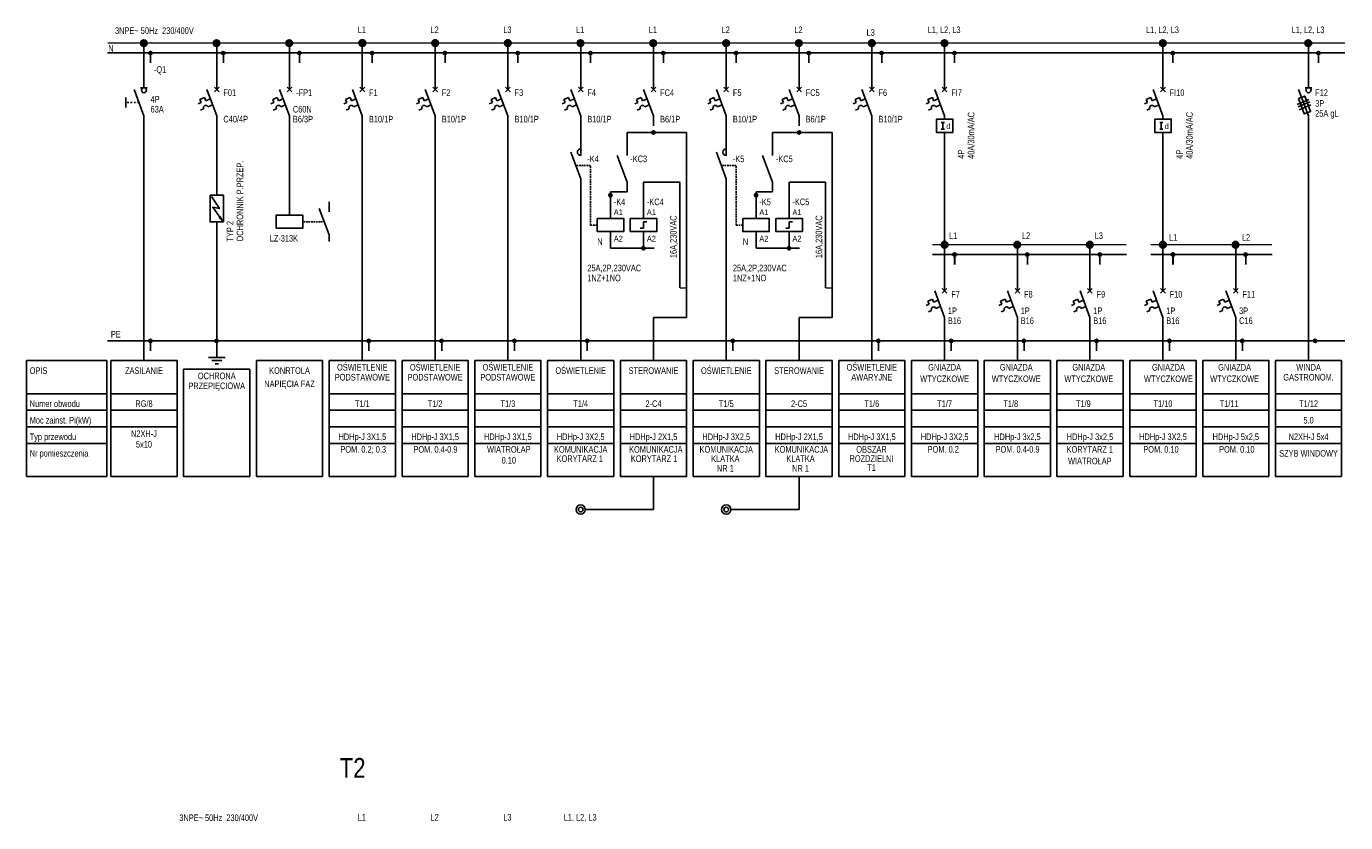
# Model space of a CAD drawing. Header units: millimetres. Extents: x 2260 to 32334, y -33324 to 11762.
# Tile 24 of 79: x 2339 to 6326, y -16578 to -14171. Entities that reach past the tile are written whole.
import ezdxf
from ezdxf.enums import TextEntityAlignment as Align

# ---------------------------------------------------------------- set-up
doc = ezdxf.new("R2010")
doc.units = ezdxf.units.MM
doc.linetypes.add('DASHDOT', pattern=[1, 0.5, -0.25, 0, -0.25])
doc.linetypes.add('DASHED', pattern=[0.75, 0.5, -0.25])
for name, color, linetype in [('BUSBAR', 10, 'Continuous'), ('CABLE', 35, 'Continuous'), ('HTEXT', 35, 'Continuous'), ('SWITCH', 30, 'Continuous'), ('TEXT', 7, 'Continuous'), ('TEXT_01', 20, 'Continuous'), ('WIRE_CTRL', 10, 'DASHDOT')]:
    doc.layers.add(name, color=color, linetype=linetype)
doc.styles.get("Standard").update_dxf_attribs({"font": 'arial.ttf'})

# ---------------------------------------------------------------- blocks, each defined once
blk = doc.blocks.new('EL041')
for points in [[(0, -5), (0, 0)], [(-2.5, -5), (2.5, -5)], [(-1.5, -6), (1.5, -6)], [(-0.5, -7), (0.5, -7)]]:
    blk.add_lwpolyline(points)
blk = doc.blocks.new('EL047')
at = {"const_width": 1}
blk.add_lwpolyline([(-0.5, 0, 1), (0.5, 0, 1)], format="xyb", close=True, dxfattribs=at)
blk.add_circle((0, 0), 1)
blk = doc.blocks.new('EL081')
for points in [[(-5, 2.5), (5, 2.5), (5, -2.5), (-5, -2.5)], [(3.48, 0.86), (3.12, 1.34), (4.5, 2)]]:
    blk.add_lwpolyline(points, close=True)
blk.add_lwpolyline([(-4.5, -2), (0, 1), (-0.5, -1.5), (4.5, 2)])
blk.add_solid([(3.12, 1.34), (3.48, 0.86), (4.5, 2)])
blk = doc.blocks.new('E_007')
blk.add_line((-4, -1.5), (-4, 1.5))
at = {"layer": 'WIRE_CTRL'}
blk.add_line((0, 0), (-4, 0), dxfattribs=at)
blk = doc.blocks.new('E_004')
for p, q in [((0, -3), (0, 0)), ((0, -11), (-3, -3)), ((-0.71, -2.29), (0.71, -3.71)), ((-0.71, -3.71), (0.71, -2.29)), ((-5.62, -7.41), (-4.7, -7.01)), ((-5.09, -6.09), (-3.71, -5.5)), ((-4.7, -7.01), (-5.09, -6.09)), ((-3.71, -5.5), (-3.32, -6.42)), ((-3.32, -6.42), (-1.94, -5.83)), ((-1.24, -7.71), (-2.61, -8.3)), ((-4.91, -9.28), (-3.99, -8.89)), ((0, -11), (0, -14))]:
    blk.add_line(p, q)
blk.add_arc((-3.3, -8.59), 0.75, 23.1986, 203.1986)
at = {"layer": 'HTEXT', "width": 0.8}
blk.add_attdef('TAG', (2, -5), '', height=2, dxfattribs=at)
at = {"layer": 'TEXT', "width": 0.8}
for tag, p, height in [('TERMINAL1', (1.25, -2), 1.75), ('TYPE1', (2, -8), 2), ('TYPE2', (2, -11), 2), ('TERMINAL2', (1.25, -14), 1.75)]:
    blk.add_attdef(tag, p, '', height=height, dxfattribs=at)
blk = doc.blocks.new('dls')
blk.add_lwpolyline([(8, 4), (0, 4), (0, 0), (8, 0)], close=True)
at = {"layer": 'TEXT'}
blk.add_attdef('VOLTAGE', (9, 1), '', height=2, dxfattribs=at)
blk = doc.blocks.new('STYK')
for p, q in [((0, 9), (0, 12)), ((0, 2), (-3, 10)), ((0, 2), (0, 0))]:
    blk.add_line(p, q)
at = {"layer": 'HTEXT', "width": 0.8}
blk.add_attdef('TAG', text='', height=2, dxfattribs=at).set_placement((-1.5, 2), align=Align.RIGHT)
at = {"layer": 'TEXT', "width": 0.8}
for tag, p, height in [('TERMINAL1', (1, 10), 1.75), ('TYPE1', (2, 6), 2), ('TYPE2', (2, 3), 2), ('TERMINAL2', (1, 0), 1.75)]:
    blk.add_attdef(tag, p, '', height=height, dxfattribs=at)
blk = doc.blocks.new('E_081')
for p, q in [((0, -3), (0, 0)), ((0, -11), (-3, -3)), ((-0.71, -2.29), (0.71, -3.71)), ((-0.71, -3.71), (0.71, -2.29)), ((-5.62, -7.41), (-4.7, -7.01)), ((-5.09, -6.09), (-3.71, -5.5)), ((-4.7, -7.01), (-5.09, -6.09)), ((-3.71, -5.5), (-3.32, -6.42)), ((-3.32, -6.42), (-1.94, -5.83)), ((-1.24, -7.71), (-2.61, -8.3)), ((-4.91, -9.28), (-3.99, -8.89)), ((0, -11), (0, -12)), ((0, -16), (0, -19))]:
    blk.add_line(p, q)
blk.add_lwpolyline([(-2.5, -12), (2.5, -12), (2.5, -16), (-2.5, -16)], close=True)
blk.add_arc((-3.3, -8.59), 0.75, 23.1986, 203.1986)
at = {"layer": 'TEXT'}
for p, q in [((-1, -13), (0, -13)), ((0, -15), (-1, -15)), ((-0.5, -13), (-0.5, -15))]:
    blk.add_line(p, q, dxfattribs=at)
at = {"layer": 'HTEXT', "width": 0.8}
blk.add_attdef('TAG', (2, -5), '', height=2, dxfattribs=at)
at = {"layer": 'TEXT', "width": 0.8}
blk.add_text('d', height=1.75, dxfattribs=at).set_placement((0.5, -15))
for tag, p, height in [('TERMINAL1', (1.25, -2), 1.75), ('TYPE1', (2, -8), 2), ('TYPE2', (2, -11), 2), ('TERMINAL2', (1.25, -19), 1.75)]:
    blk.add_attdef(tag, p, '', height=height, dxfattribs=at)
blk = doc.blocks.new('E_003')
for p, q in [((0, -3), (0, 0)), ((0, -10), (-3, -2)), ((0, -10), (0, -12))]:
    blk.add_line(p, q)
blk.add_arc((0, -2), 1, 90, 270)
at = {"layer": 'HTEXT', "width": 0.8}
blk.add_attdef('TAG', text='', height=2, dxfattribs=at).set_placement((-1.5, -10), align=Align.RIGHT)
at = {"layer": 'TEXT', "width": 0.8}
for tag, p, height in [('TERMINAL1', (1, -2), 1.75), ('TYPE1', (2, -6), 2), ('TYPE2', (2, -9), 2), ('TERMINAL2', (1, -12), 1.75)]:
    blk.add_attdef(tag, p, '', height=height, dxfattribs=at)
blk = doc.blocks.new('E_001')
for p, q in [((0, -3), (0, 0)), ((0, -11), (-3, -3)), ((0, -11), (0, -14))]:
    blk.add_line(p, q)
at = {"layer": 'HTEXT', "width": 0.8}
blk.add_attdef('TAG', (2, -5.5), '', height=2, dxfattribs=at)
at = {"layer": 'TEXT', "width": 0.8}
for tag, p, height in [('TERMINAL1', (1, -2.5), 1.75), ('TYPE1', (2, -8.5), 2), ('TYPE2', (2, -11.5), 2), ('TERMINAL2', (1, -14), 1.75)]:
    blk.add_attdef(tag, p, '', height=height, dxfattribs=at)
blk = doc.blocks.new('E_034')
for p, q in [((0, 0), (0, -3)), ((0, -7), (0, -10))]:
    blk.add_line(p, q)
blk.add_lwpolyline([(-4, -3), (4, -3), (4, -7), (-4, -7)], close=True)
at = {"layer": 'HTEXT', "width": 0.8}
blk.add_attdef('TAG', (5, -1), '', height=2, dxfattribs=at)
at = {"layer": 'TEXT', "width": 0.8}
for tag, p, height in [('TERMINAL1', (1, -2), 1.75), ('TYPE1', (5, -4), 2), ('TYPE2', (5, -7), 2), ('TERMINAL2', (1, -10), 1.75)]:
    blk.add_attdef(tag, p, '', height=height, dxfattribs=at)
blk = doc.blocks.new('E_060')
for radius in [2, 1]:
    blk.add_circle((0, 0), radius)
at = {"layer": 'TEXT', "width": 0.8}
blk.add_attdef('SWITCH', (3, 0), '', height=2, dxfattribs=at)
blk.add_attdef('CIRCUIT_NO.', text='', height=2, dxfattribs=at).set_placement((3, -2), align=Align.MIDDLE_LEFT)
blk = doc.blocks.new('E_025')
for p, q in [((0, -2.5), (0, 0)), ((0, -11), (-3, -3)), ((-1, -2.5), (1, -2.5)), ((0, -11), (0, -14))]:
    blk.add_line(p, q)
blk.add_lwpolyline([(-3.04, -5.73), (-1.17, -5.03), (0.59, -9.71), (-1.29, -10.41)], close=True)
blk.add_circle((0, -3.25), 0.75)
at = {"layer": 'HTEXT', "width": 0.8}
blk.add_attdef('TAG', (2, -5.25), '', height=2, dxfattribs=at)
at = {"layer": 'TEXT', "width": 0.8}
for tag, p, height in [('TERMINAL1', (1, -2), 1.75), ('TYPE1', (2, -8.25), 2), ('TYPE2', (2, -11.25), 2), ('TERMINAL2', (1, -14), 1.75)]:
    blk.add_attdef(tag, p, '', height=height, dxfattribs=at)
blk = doc.blocks.new('E_005')
for p, q in [((-1, -3.5), (1, -3.5)), ((0, -3.5), (0, -1)), ((0, -12), (-3, -4)), ((0, -12), (0, -15))]:
    blk.add_line(p, q)
blk.add_circle((0, -4.25), 0.75)
at = {"layer": 'HTEXT', "width": 0.8}
blk.add_attdef('TAG', (2, -6.25), '', height=2, dxfattribs=at)
at = {"layer": 'TEXT', "width": 0.8}
for tag, p, height in [('TERMINAL1', (1, -3), 1.75), ('TYPE1', (2, -9.25), 2), ('TYPE2', (2, -12.25), 2), ('TERMINAL2', (1, -15), 1.75)]:
    blk.add_attdef(tag, p, '', height=height, dxfattribs=at)

msp = doc.modelspace()

# ---------------------------------------------------------------- linework, layer by layer
at = {"layer": 'BUSBAR', "const_width": 4}
for points in [[(2583.896, -14221.461), (2803.896, -14221.461)], [(2803.896, -14221.461), (3023.896, -14221.461)], [(3023.896, -14221.461), (3243.896, -14221.461)], [(3243.896, -14221.461), (3463.896, -14221.461)], [(3463.896, -14221.461), (3683.896, -14221.461)], [(3683.896, -14221.461), (3903.896, -14221.461)], [(3903.896, -14221.461), (4123.896, -14221.461)], [(4123.896, -14221.461), (4343.896, -14221.461)], [(4343.896, -14221.461), (4563.896, -14221.461)], [(4563.896, -14221.461), (4783.896, -14221.461)], [(4783.896, -14221.461), (5003.896, -14221.461)], [(5003.896, -14221.461), (5223.896, -14221.461)], [(5223.896, -14221.461), (5443.896, -14221.461)], [(5443.896, -14221.461), (5663.896, -14221.461)], [(5663.896, -14221.461), (5883.896, -14221.461)], [(5883.896, -14221.461), (6103.896, -14221.461)], [(6103.896, -14221.461), (6323.896, -14221.461)], [(5077.142, -14830.727), (5224.613, -14830.727)], [(5223.896, -14830.727), (5443.896, -14830.727)], [(5443.179, -14830.727), (5663.179, -14830.727)], [(5737.142, -14830.727), (5884.613, -14830.727)], [(5883.896, -14830.727), (6103.896, -14830.727)], [(4313.896, -14961.461), (4333.896, -14961.461)], [(4753.896, -14961.461), (4773.896, -14961.461)]]:
    msp.add_lwpolyline(points, dxfattribs=at)
at = {"layer": 'CABLE'}
for p, q in [((2693.896, -14331.461), (2693.896, -14221.461)), ((2913.896, -14221.461), (2913.896, -14331.461)), ((3133.896, -14331.461), (3133.896, -14221.461)), ((3353.911, -14331.461), (3353.911, -14221.461)), ((3573.911, -14331.461), (3573.911, -14221.461)), ((3793.911, -14331.461), (3793.911, -14221.461)), ((4013.896, -14331.461), (4013.896, -14221.461)), ((4233.896, -14331.461), (4233.896, -14221.461)), ((4453.896, -14331.461), (4453.896, -14221.461)), ((4673.896, -14331.461), (4673.896, -14221.461)), ((4893.911, -14331.461), (4893.911, -14221.461)), ((5113.896, -14331.461), (5113.896, -14221.461)), ((5773.896, -14331.461), (5773.896, -14221.461)), ((6213.896, -14331.461), (6213.896, -14221.461)), ((2583.896, -14251.461), (2803.896, -14251.461)), ((2713.896, -14251.461), (2713.896, -14281.461)), ((2803.896, -14251.461), (3023.896, -14251.461)), ((2933.896, -14251.461), (2933.896, -14281.461)), ((3023.896, -14251.461), (3243.896, -14251.461)), ((3163.896, -14251.461), (3163.896, -14281.461)), ((3243.896, -14251.461), (3285.115, -14251.461)), ((3243.896, -14251.461), (3463.896, -14251.461)), ((3383.904, -14251.461), (3383.904, -14281.461)), ((3463.896, -14251.461), (3683.896, -14251.461)), ((3603.904, -14251.461), (3603.904, -14281.461)), ((3683.896, -14251.461), (3725.115, -14251.461)), ((3683.896, -14251.461), (3903.896, -14251.461)), ((3823.903, -14251.461), (3823.903, -14281.461)), ((3903.896, -14251.461), (4123.896, -14251.461)), ((4043.896, -14251.461), (4043.896, -14281.461)), ((4123.896, -14251.461), (4343.896, -14251.461)), ((4263.896, -14251.461), (4263.896, -14281.461)), ((4343.896, -14251.461), (4563.896, -14251.461)), ((4483.896, -14251.461), (4483.896, -14281.461)), ((4563.896, -14251.461), (4783.896, -14251.461)), ((4703.896, -14251.461), (4703.896, -14281.461)), ((4783.896, -14251.461), (5003.896, -14251.461)), ((4923.903, -14251.461), (4923.903, -14281.461)), ((5003.896, -14251.461), (5223.896, -14251.461)), ((5143.896, -14251.461), (5143.896, -14281.461)), ((5223.896, -14251.461), (5443.896, -14251.461)), ((5443.896, -14251.461), (5663.896, -14251.461)), ((5663.896, -14251.461), (5883.896, -14251.461)), ((5803.896, -14251.461), (5803.896, -14281.461)), ((5883.896, -14251.461), (6103.896, -14251.461)), ((6103.896, -14251.461), (6323.896, -14251.461)), ((6243.896, -14251.461), (6243.896, -14281.461)), ((6179.232, -14406.872), (6214.232, -14391.872)), ((6182.922, -14414.607), (6217.922, -14399.607)), ((6185.984, -14423.177), (6220.984, -14408.177)), ((2693.896, -14471.461), (2693.896, -15181.461)), ((2913.896, -14471.461), (2913.896, -14681.461)), ((3133.896, -14741.461), (3133.896, -14471.461)), ((3353.911, -15181.461), (3353.911, -14471.461)), ((3573.911, -15181.461), (3573.911, -14471.461)), ((3793.911, -15181.461), (3793.911, -14471.461)), ((4013.896, -14531.461), (4013.896, -14471.461)), ((4453.896, -14531.461), (4453.896, -14471.461)), ((4893.911, -15181.461), (4893.911, -14471.461)), ((6213.896, -15181.461), (6213.896, -14471.461)), ((4153.895, -14491.461), (4333.896, -14491.461)), ((4153.896, -14531.461), (4153.896, -14491.461)), ((4333.896, -14491.461), (4333.896, -15051.461)), ((4593.895, -14491.461), (4773.896, -14491.461)), ((4593.896, -14531.461), (4593.896, -14491.461)), ((4773.896, -14491.461), (4773.896, -15051.461)), ((5113.896, -14731.461), (5113.896, -14521.461)), ((5773.896, -14731.461), (5773.896, -14521.461)), ((4013.896, -15181.461), (4013.896, -14651.461)), ((4103.895, -14671.461), (4153.895, -14671.461)), ((4103.896, -14671.461), (4103.896, -14721.461)), ((4203.896, -14641.461), (4203.896, -14721.461)), ((4203.896, -14641.461), (4313.896, -14641.461)), ((4313.896, -14641.461), (4313.896, -14961.461)), ((4453.896, -15181.461), (4453.896, -14651.461)), ((4543.895, -14671.461), (4593.895, -14671.461)), ((4543.896, -14671.461), (4543.896, -14721.461)), ((4643.896, -14641.461), (4643.896, -14721.461)), ((4643.896, -14641.461), (4753.896, -14641.461)), ((4753.896, -14641.461), (4753.896, -14961.461)), ((5113.896, -14831.461), (5113.896, -14731.461)), ((5773.896, -14831.461), (5773.896, -14731.461)), ((2913.896, -15121.461), (2913.896, -14761.461)), ((4193.896, -14781.461), (4203.896, -14781.461)), ((4203.896, -14781.461), (4203.896, -14761.461)), ((4203.896, -14761.461), (4213.896, -14761.461)), ((4633.896, -14781.461), (4643.896, -14781.461)), ((4643.896, -14781.461), (4643.896, -14761.461)), ((4643.896, -14761.461), (4653.896, -14761.461)), ((4103.896, -14821.461), (4103.896, -14841.488)), ((4203.896, -14821.461), (4203.896, -14841.461)), ((4543.896, -14821.461), (4543.896, -14841.488)), ((4643.896, -14821.461), (4643.896, -14841.461)), ((5113.896, -14941.461), (5113.896, -14831.461)), ((5333.896, -14940.727), (5333.896, -14830.727)), ((5553.179, -14940.727), (5553.179, -14830.727)), ((5773.896, -14941.461), (5773.896, -14831.461)), ((5993.896, -14940.727), (5993.896, -14830.727)), ((4103.896, -14841.488), (4235.534, -14841.461)), ((4543.896, -14841.488), (4675.534, -14841.461)), ((5077.142, -14860.727), (5224.613, -14860.727)), ((5143.896, -14860.727), (5143.896, -14890.727)), ((5144.613, -14860.727), (5144.613, -14890.727)), ((5223.896, -14860.727), (5443.896, -14860.727)), ((5363.896, -14860.727), (5363.896, -14890.727)), ((5443.179, -14860.727), (5663.179, -14860.727)), ((5583.179, -14860.727), (5583.179, -14890.727)), ((5737.142, -14860.727), (5884.613, -14860.727)), ((5803.896, -14860.727), (5803.896, -14890.727)), ((5804.613, -14860.727), (5804.613, -14890.727)), ((5883.896, -14860.727), (6103.896, -14860.727)), ((6023.896, -14860.727), (6023.896, -14890.727)), ((4233.896, -15051.461), (4233.896, -15181.461)), ((4333.896, -15051.461), (4233.896, -15051.461)), ((4673.896, -15051.461), (4673.896, -15181.461)), ((4773.896, -15051.461), (4673.896, -15051.461)), ((5113.896, -15181.461), (5113.896, -15081.461)), ((5333.896, -15181.461), (5333.896, -15081.461)), ((5553.179, -15181.461), (5553.179, -15081.461)), ((5773.896, -15181.461), (5773.896, -15081.461)), ((5993.896, -15181.461), (5993.896, -15081.461)), ((2583.896, -15121.461), (2803.896, -15121.461)), ((2713.896, -15121.461), (2713.896, -15151.461)), ((2803.896, -15121.461), (3023.896, -15121.461)), ((3023.896, -15121.461), (3243.896, -15121.461)), ((3243.896, -15121.461), (3285.115, -15121.461)), ((3285.115, -15121.461), (3505.115, -15121.461)), ((3373.896, -15121.461), (3373.896, -15151.461)), ((3463.896, -15121.461), (3683.896, -15121.461)), ((3505.115, -15121.461), (3546.335, -15121.461)), ((3593.896, -15121.461), (3593.896, -15151.461)), ((3683.896, -15121.461), (3725.115, -15121.461)), ((3725.115, -15121.461), (3945.115, -15121.461)), ((3813.896, -15121.461), (3813.896, -15151.461)), ((3903.896, -15121.461), (4123.896, -15121.461)), ((3903.896, -15121.461), (4123.896, -15121.461)), ((4033.896, -15121.461), (4033.896, -15151.461)), ((4123.896, -15121.461), (4343.896, -15121.461)), ((4343.896, -15121.461), (4563.896, -15121.461)), ((4473.896, -15121.461), (4473.896, -15151.461)), ((4563.896, -15121.461), (4783.896, -15121.461)), ((4783.896, -15121.461), (5003.896, -15121.461)), ((4913.896, -15121.461), (4913.896, -15151.461)), ((5003.889, -15121.461), (5223.889, -15121.461)), ((5133.889, -15121.461), (5133.889, -15151.461)), ((5133.896, -15121.461), (5133.896, -15151.461)), ((5223.896, -15121.461), (5443.896, -15121.461)), ((5353.896, -15121.461), (5353.896, -15151.461)), ((5443.896, -15121.461), (5663.896, -15121.461)), ((5573.179, -15121.461), (5573.179, -15151.461)), ((5663.889, -15121.461), (5883.889, -15121.461)), ((5793.889, -15121.461), (5793.889, -15151.461)), ((5793.896, -15121.461), (5793.896, -15151.461)), ((5883.896, -15121.461), (6103.896, -15121.461)), ((6013.896, -15121.461), (6013.896, -15151.461)), ((6103.889, -15121.461), (6323.889, -15121.461)), ((2338.519, -15181.461), (2581.903, -15181.461)), ((2338.519, -15181.461), (2338.519, -15531.461)), ((2581.903, -15181.461), (2581.903, -15531.461)), ((2593.896, -15181.461), (2593.896, -15531.461)), ((2593.896, -15181.461), (2793.896, -15181.461)), ((2793.896, -15181.461), (2793.896, -15531.461)), ((3033.896, -15181.461), (3033.896, -15531.461)), ((3033.896, -15181.461), (3233.896, -15181.461)), ((3233.896, -15181.461), (3233.896, -15531.461)), ((3253.904, -15181.461), (3453.904, -15181.461)), ((3253.904, -15181.461), (3253.904, -15531.461)), ((3453.904, -15181.461), (3453.904, -15531.461)), ((3473.904, -15181.461), (3673.904, -15181.461)), ((3473.904, -15181.461), (3473.904, -15531.461)), ((3673.904, -15181.461), (3673.904, -15531.461)), ((3693.903, -15181.461), (3893.903, -15181.461)), ((3693.903, -15181.461), (3693.903, -15531.461)), ((3893.903, -15181.461), (3893.903, -15531.461)), ((3913.896, -15181.461), (4113.896, -15181.461)), ((3913.896, -15181.461), (3913.896, -15531.461)), ((4113.896, -15181.461), (4113.896, -15531.461)), ((4133.896, -15181.461), (4133.896, -15531.461)), ((4133.896, -15181.461), (4333.896, -15181.461)), ((4333.896, -15181.461), (4333.896, -15531.461)), ((4353.896, -15181.461), (4553.896, -15181.461)), ((4353.896, -15181.461), (4353.896, -15531.461)), ((4553.896, -15181.461), (4553.896, -15531.461)), ((4573.896, -15181.461), (4573.896, -15531.461)), ((4573.896, -15181.461), (4773.896, -15181.461)), ((4773.896, -15181.461), (4773.896, -15531.461)), ((4793.903, -15181.461), (4993.903, -15181.461)), ((4793.903, -15181.461), (4793.903, -15531.461)), ((4993.903, -15181.461), (4993.903, -15531.461)), ((5013.896, -15181.461), (5213.896, -15181.461)), ((5013.896, -15181.461), (5013.896, -15531.461)), ((5213.896, -15181.461), (5213.896, -15531.461)), ((5233.896, -15181.461), (5433.896, -15181.461)), ((5233.896, -15181.461), (5433.896, -15181.461)), ((5233.896, -15181.461), (5233.896, -15531.461)), ((5433.896, -15181.461), (5433.896, -15531.461)), ((5453.179, -15181.461), (5653.179, -15181.461)), ((5453.179, -15181.461), (5653.179, -15181.461)), ((5453.179, -15181.461), (5453.179, -15531.461)), ((5653.179, -15181.461), (5653.179, -15531.461)), ((5673.896, -15181.461), (5873.896, -15181.461)), ((5673.896, -15181.461), (5673.896, -15531.461)), ((5873.896, -15181.461), (5873.896, -15531.461)), ((5893.896, -15181.461), (6093.896, -15181.461)), ((5893.896, -15181.461), (6093.896, -15181.461)), ((5893.896, -15181.461), (5893.896, -15531.461)), ((6093.896, -15181.461), (6093.896, -15531.461)), ((6113.896, -15181.461), (6313.896, -15181.461)), ((6113.896, -15181.461), (6113.896, -15531.461)), ((6313.896, -15181.461), (6313.896, -15531.461)), ((2813.896, -15207.501), (2813.896, -15531.461)), ((2813.896, -15207.501), (3013.896, -15207.501)), ((3013.896, -15207.501), (3013.896, -15531.461)), ((2338.519, -15281.461), (2581.903, -15281.461)), ((2593.896, -15281.461), (2793.896, -15281.461)), ((3253.904, -15281.461), (3453.904, -15281.461)), ((3473.904, -15281.461), (3673.904, -15281.461)), ((3693.903, -15281.461), (3893.903, -15281.461)), ((3913.896, -15281.461), (4113.896, -15281.461)), ((4133.896, -15281.461), (4333.896, -15281.461)), ((4353.896, -15281.461), (4553.896, -15281.461)), ((4573.896, -15281.461), (4773.896, -15281.461)), ((4793.903, -15281.461), (4993.903, -15281.461)), ((5013.896, -15281.461), (5213.896, -15281.461)), ((5233.896, -15281.461), (5433.896, -15281.461)), ((5453.179, -15281.461), (5653.179, -15281.461)), ((5673.896, -15281.461), (5873.896, -15281.461)), ((5893.896, -15281.461), (6093.896, -15281.461)), ((6113.896, -15281.461), (6313.896, -15281.461)), ((2338.519, -15331.461), (2581.903, -15331.461)), ((2593.896, -15331.461), (2793.896, -15331.461)), ((3253.904, -15331.461), (3453.904, -15331.461)), ((3473.904, -15331.461), (3673.904, -15331.461)), ((3693.903, -15331.461), (3893.903, -15331.461)), ((3913.896, -15331.461), (4113.896, -15331.461)), ((4133.896, -15331.461), (4333.896, -15331.461)), ((4353.896, -15331.461), (4553.896, -15331.461)), ((4573.896, -15331.461), (4773.896, -15331.461)), ((4793.903, -15331.461), (4993.903, -15331.461)), ((5013.896, -15331.461), (5213.896, -15331.461)), ((5233.896, -15331.461), (5433.896, -15331.461)), ((5453.179, -15331.461), (5653.179, -15331.461)), ((5673.896, -15331.461), (5873.896, -15331.461)), ((5893.896, -15331.461), (6093.896, -15331.461)), ((6113.896, -15331.461), (6313.896, -15331.461)), ((2338.519, -15381.461), (2581.903, -15381.461)), ((2593.896, -15381.461), (2793.896, -15381.461)), ((3253.904, -15381.461), (3453.904, -15381.461)), ((3473.904, -15381.461), (3673.904, -15381.461)), ((3693.903, -15381.461), (3893.903, -15381.461)), ((3913.896, -15381.461), (4113.896, -15381.461)), ((4133.896, -15381.461), (4333.896, -15381.461)), ((4353.896, -15381.461), (4553.896, -15381.461)), ((4573.896, -15381.461), (4773.896, -15381.461)), ((4793.903, -15381.461), (4993.903, -15381.461)), ((5013.896, -15381.461), (5213.896, -15381.461)), ((5233.896, -15381.461), (5433.896, -15381.461)), ((5453.179, -15381.461), (5653.179, -15381.461)), ((5673.896, -15381.461), (5873.896, -15381.461)), ((5893.896, -15381.461), (6093.896, -15381.461)), ((6113.896, -15381.461), (6313.896, -15381.461)), ((2338.519, -15431.461), (2581.903, -15431.461)), ((3253.904, -15431.461), (3453.904, -15431.461)), ((3473.904, -15431.461), (3673.904, -15431.461)), ((3693.903, -15431.461), (3893.903, -15431.461)), ((3913.896, -15431.461), (4113.896, -15431.461)), ((4133.896, -15431.461), (4333.896, -15431.461)), ((4353.896, -15431.461), (4553.896, -15431.461)), ((4573.896, -15431.461), (4773.896, -15431.461)), ((4793.903, -15431.461), (4993.903, -15431.461)), ((5013.896, -15431.461), (5213.896, -15431.461)), ((5233.896, -15431.461), (5433.896, -15431.461)), ((5453.179, -15431.461), (5653.179, -15431.461)), ((5673.896, -15431.461), (5873.896, -15431.461)), ((5893.896, -15431.461), (6093.896, -15431.461)), ((6113.896, -15431.461), (6313.896, -15431.461)), ((2338.519, -15531.461), (2581.903, -15531.461)), ((2593.896, -15531.461), (2793.896, -15531.461)), ((2813.896, -15531.461), (3013.896, -15531.461)), ((3033.896, -15531.461), (3233.896, -15531.461)), ((3253.904, -15531.461), (3453.904, -15531.461)), ((3473.904, -15531.461), (3673.904, -15531.461)), ((3693.903, -15531.461), (3893.903, -15531.461)), ((3913.896, -15531.461), (4113.896, -15531.461)), ((4133.896, -15531.461), (4333.896, -15531.461)), ((4233.896, -15531.461), (4233.896, -15631.461)), ((4353.896, -15531.461), (4553.896, -15531.461)), ((4573.896, -15531.461), (4773.896, -15531.461)), ((4673.896, -15531.461), (4673.896, -15631.461)), ((4793.903, -15531.461), (4993.903, -15531.461)), ((5013.896, -15531.461), (5213.896, -15531.461)), ((5233.896, -15531.461), (5433.896, -15531.461)), ((5453.179, -15531.461), (5653.179, -15531.461)), ((5673.896, -15531.461), (5873.896, -15531.461)), ((5893.896, -15531.461), (6093.896, -15531.461)), ((6113.896, -15531.461), (6313.896, -15531.461)), ((4233.896, -15631.461), (4027.896, -15631.461)), ((4673.896, -15631.461), (4467.896, -15631.461))]:
    msp.add_line(p, q, dxfattribs=at)
at = {"layer": 'CABLE', "linetype": 'DASHED', "ltscale": 10}
for p, q in [((4043.896, -14591.461), (3998.896, -14591.461)), ((4043.896, -14771.461), (4043.896, -14591.461)), ((4483.896, -14591.461), (4438.896, -14591.461)), ((4483.896, -14771.461), (4483.896, -14591.461)), ((3233.896, -14761.461), (3173.896, -14761.461)), ((4063.895, -14771.461), (4043.896, -14771.461)), ((4503.895, -14771.461), (4483.896, -14771.461))]:
    msp.add_line(p, q, dxfattribs=at)

# ---------------------------------------------------------------- block references
at = {"layer": 'CABLE'}
for name, p, xscale, yscale, zscale in [('EL047', (2693.179, -14221.694), 10, 10, 10), ('EL047', (2913.179, -14221.694), 10, 10, 10), ('EL047', (3133.179, -14221.694), 10, 10, 10), ('EL047', (3353.911, -14221.461), 10, 10, 10), ('EL047', (3573.911, -14221.461), 10, 10, 10), ('EL047', (3793.911, -14221.461), 10, 10, 10), ('EL047', (4013.179, -14221.694), 10, 10, 10), ('EL047', (4233.179, -14221.694), 10, 10, 10), ('EL047', (4453.179, -14221.694), 10, 10, 10), ('EL047', (4673.179, -14221.694), 10, 10, 10), ('EL047', (4893.911, -14221.461), 10, 10, 10), ('EL047', (5113.179, -14221.694), 10, 10, 10), ('EL047', (5773.179, -14221.694), 10, 10, 10), ('EL047', (6213.179, -14221.694), 10, 10, 10), ('EL047', (2713.538, -14251.577), 5, 5, 5), ('EL047', (2933.538, -14251.577), 5, 5, 5), ('EL047', (3163.538, -14251.577), 5, 5, 5), ('EL047', (3383.545, -14251.577), 5, 5, 5), ('EL047', (3603.545, -14251.577), 5, 5, 5), ('EL047', (3823.545, -14251.577), 5, 5, 5), ('EL047', (4043.538, -14251.577), 5, 5, 5), ('EL047', (4263.538, -14251.577), 5, 5, 5), ('EL047', (4483.538, -14251.577), 5, 5, 5), ('EL047', (4703.538, -14251.577), 5, 5, 5), ('EL047', (4923.545, -14251.577), 5, 5, 5), ('EL047', (5143.538, -14251.577), 5, 5, 5), ('EL047', (5803.538, -14251.577), 5, 5, 5), ('EL047', (6243.538, -14251.577), 5, 5, 5), ('E_007', (2678.896, -14401.461), 10, 10, 10), ('EL047', (4233.896, -14491.577), 5, 5, 5), ('EL047', (4673.896, -14491.577), 5, 5, 5), ('STYK', (3253.896, -14821.461), 10, 10, 10), ('EL047', (4103.895, -14681.461), 5, 5, 5), ('EL047', (4543.895, -14681.461), 5, 5, 5), ('EL047', (5113.179, -14830.961), 10, 10, 10), ('EL047', (5113.896, -14830.961), 10, 10, 10), ('EL047', (5333.179, -14830.961), 10, 10, 10), ('EL047', (5552.462, -14830.961), 10, 10, 10), ('EL047', (5773.179, -14830.961), 10, 10, 10), ('EL047', (5773.896, -14830.961), 10, 10, 10), ('EL047', (5993.179, -14830.961), 10, 10, 10), ('EL047', (4203.538, -14841.577), 5, 5, 5), ('EL047', (4643.538, -14841.577), 5, 5, 5), ('EL047', (5143.538, -14860.844), 5, 5, 5), ('EL047', (5144.255, -14860.844), 5, 5, 5), ('EL047', (5363.538, -14860.844), 5, 5, 5), ('EL047', (5582.82, -14860.844), 5, 5, 5), ('EL047', (5803.538, -14860.844), 5, 5, 5), ('EL047', (5804.255, -14860.844), 5, 5, 5), ('EL047', (6023.538, -14860.844), 5, 5, 5), ('EL047', (2713.538, -15121.577), 5, 5, 5), ('EL041', (2913.896, -15121.461), 10, 10, 10), ('EL047', (2913.538, -15121.577), 5, 5, 5), ('EL047', (3373.538, -15121.577), 5, 5, 5), ('EL047', (3593.538, -15121.577), 5, 5, 5), ('EL047', (3813.538, -15121.577), 5, 5, 5), ('EL047', (4033.538, -15121.577), 5, 5, 5), ('EL047', (4473.538, -15121.577), 5, 5, 5), ('EL047', (4913.538, -15121.577), 5, 5, 5), ('EL047', (5133.53, -15121.577), 5, 5, 5), ('EL047', (5133.538, -15121.577), 5, 5, 5), ('EL047', (5353.538, -15121.577), 5, 5, 5), ('EL047', (5572.82, -15121.577), 5, 5, 5), ('EL047', (5793.53, -15121.577), 5, 5, 5), ('EL047', (5793.538, -15121.577), 5, 5, 5), ('EL047', (6013.538, -15121.577), 5, 5, 5), ('EL047', (6233.538, -15121.577), 5, 5, 5)]:
    msp.add_blockref(name, p, dxfattribs=dict(at, xscale=xscale, yscale=yscale, zscale=zscale))
ref = msp.add_blockref('E_005', (2693.896, -14321.461), dxfattribs=dict(at, xscale=10, yscale=10, zscale=10))
ref.add_attrib('TAG', '-Q1', (2723.896, -14311.461), dxfattribs={"layer": 'HTEXT', "height": 20, "width": 0.8})
ref.add_attrib('TYPE1', '4P', (2713.896, -14401.461), dxfattribs={"layer": 'TEXT_01', "height": 20, "width": 0.8})
ref.add_attrib('TYPE2', '63A', (2713.896, -14431.461), dxfattribs={"layer": 'TEXT', "height": 20, "width": 0.8})
ref = msp.add_blockref('E_004', (2913.896, -14331.461), dxfattribs=dict(at, xscale=10, yscale=10, zscale=10))
ref.add_attrib('TAG', 'F01', (2933.896, -14381.461), dxfattribs={"layer": 'HTEXT', "height": 20, "width": 0.8})
ref.add_attrib('TYPE2', 'C40/4P', (2933.896, -14461.461), dxfattribs={"layer": 'TEXT', "height": 20, "width": 0.8})
ref = msp.add_blockref('E_004', (3133.896, -14331.461), dxfattribs=dict(at, xscale=10, yscale=10, zscale=10))
ref.add_attrib('TAG', '-FP1', (3153.896, -14381.461), dxfattribs={"layer": 'HTEXT', "height": 20, "width": 0.8})
ref.add_attrib('TYPE1', 'C60N', (3143.896, -14431.461), dxfattribs={"layer": 'TEXT', "height": 20, "width": 0.8})
ref.add_attrib('TYPE2', 'B6/3P', (3143.896, -14461.461), dxfattribs={"layer": 'TEXT', "height": 20, "width": 0.8})
ref = msp.add_blockref('E_004', (3353.911, -14331.461), dxfattribs=dict(at, xscale=10, yscale=10, zscale=10))
ref.add_attrib('TAG', 'F1', (3373.911, -14381.461), dxfattribs={"layer": 'HTEXT', "height": 20, "width": 0.8})
ref.add_attrib('TYPE2', 'B10/1P', (3373.91, -14461.461), dxfattribs={"layer": 'TEXT', "height": 20, "width": 0.8})
ref = msp.add_blockref('E_004', (3573.911, -14331.461), dxfattribs=dict(at, xscale=10, yscale=10, zscale=10))
ref.add_attrib('TAG', 'F2', (3593.911, -14381.461), dxfattribs={"layer": 'HTEXT', "height": 20, "width": 0.8})
ref.add_attrib('TYPE2', 'B10/1P', (3593.91, -14461.461), dxfattribs={"layer": 'TEXT', "height": 20, "width": 0.8})
ref = msp.add_blockref('E_004', (3793.911, -14331.461), dxfattribs=dict(at, xscale=10, yscale=10, zscale=10))
ref.add_attrib('TAG', 'F3', (3813.911, -14381.461), dxfattribs={"layer": 'HTEXT', "height": 20, "width": 0.8})
ref.add_attrib('TYPE2', 'B10/1P', (3813.91, -14461.461), dxfattribs={"layer": 'TEXT', "height": 20, "width": 0.8})
ref = msp.add_blockref('E_004', (4013.896, -14331.461), dxfattribs=dict(at, xscale=10, yscale=10, zscale=10))
ref.add_attrib('TAG', 'F4', (4033.896, -14381.461), dxfattribs={"layer": 'HTEXT', "height": 20, "width": 0.8})
ref.add_attrib('TYPE2', 'B10/1P', (4033.895, -14461.461), dxfattribs={"layer": 'TEXT', "height": 20, "width": 0.8})
ref = msp.add_blockref('E_004', (4233.896, -14331.461), dxfattribs=dict(at, xscale=10, yscale=10, zscale=10))
ref.add_attrib('TAG', 'FC4', (4253.896, -14381.461), dxfattribs={"layer": 'HTEXT', "height": 20, "width": 0.8})
ref.add_attrib('TYPE2', 'B6/1P', (4253.895, -14461.461), dxfattribs={"layer": 'TEXT', "height": 20, "width": 0.8})
ref = msp.add_blockref('E_004', (4453.896, -14331.461), dxfattribs=dict(at, xscale=10, yscale=10, zscale=10))
ref.add_attrib('TAG', 'F5', (4473.896, -14381.461), dxfattribs={"layer": 'HTEXT', "height": 20, "width": 0.8})
ref.add_attrib('TYPE2', 'B10/1P', (4473.895, -14461.461), dxfattribs={"layer": 'TEXT', "height": 20, "width": 0.8})
ref = msp.add_blockref('E_004', (4673.896, -14331.461), dxfattribs=dict(at, xscale=10, yscale=10, zscale=10))
ref.add_attrib('TAG', 'FC5', (4693.896, -14381.461), dxfattribs={"layer": 'HTEXT', "height": 20, "width": 0.8})
ref.add_attrib('TYPE2', 'B6/1P', (4693.895, -14461.461), dxfattribs={"layer": 'TEXT', "height": 20, "width": 0.8})
ref = msp.add_blockref('E_004', (4893.911, -14331.461), dxfattribs=dict(at, xscale=10, yscale=10, zscale=10))
ref.add_attrib('TAG', 'F6', (4913.911, -14381.461), dxfattribs={"layer": 'HTEXT', "height": 20, "width": 0.8})
ref.add_attrib('TYPE2', 'B10/1P', (4913.91, -14461.461), dxfattribs={"layer": 'TEXT', "height": 20, "width": 0.8})
ref = msp.add_blockref('E_081', (5113.896, -14331.461), dxfattribs=dict(at, xscale=10, yscale=10, zscale=10))
ref.add_attrib('TAG', 'FI7', (5133.896, -14381.461), dxfattribs={"layer": 'HTEXT', "height": 20, "width": 0.8})
ref.add_attrib('TYPE1', '4P', (5173.903, -14571.461), dxfattribs={"layer": 'TEXT_01', "height": 20, "rotation": 90, "width": 0.8})
ref.add_attrib('TYPE2', '40A/30mA/AC', (5203.903, -14571.461), dxfattribs={"layer": 'TEXT', "height": 20, "rotation": 90, "width": 0.8})
ref = msp.add_blockref('E_081', (5773.896, -14331.461), dxfattribs=dict(at, xscale=10, yscale=10, zscale=10))
ref.add_attrib('TAG', 'FI10', (5793.896, -14381.461), dxfattribs={"layer": 'HTEXT', "height": 20, "width": 0.8})
ref.add_attrib('TYPE1', '4P', (5833.903, -14571.461), dxfattribs={"layer": 'TEXT_01', "height": 20, "rotation": 90, "width": 0.8})
ref.add_attrib('TYPE2', '40A/30mA/AC', (5863.903, -14571.461), dxfattribs={"layer": 'TEXT', "height": 20, "rotation": 90, "width": 0.8})
ref = msp.add_blockref('E_025', (6213.903, -14331.461), dxfattribs=dict(at, xscale=10, yscale=10, zscale=10))
ref.add_attrib('TAG', 'F12', (6233.903, -14381.461), dxfattribs={"layer": 'HTEXT', "height": 20, "width": 0.8})
ref.add_attrib('TYPE1', '3P', (6233.903, -14413.961), dxfattribs={"layer": 'TEXT_01', "height": 20, "width": 0.8})
ref.add_attrib('TYPE2', '25A gL', (6233.903, -14443.961), dxfattribs={"layer": 'TEXT', "height": 20, "width": 0.8})
ref = msp.add_blockref('E_003', (4013.896, -14531.461), dxfattribs=dict(at, xscale=10, yscale=10, zscale=10))
ref.add_attrib('TAG', '-K4', (4033.895, -14581.461), dxfattribs={"layer": 'HTEXT', "height": 20, "width": 0.8})
ref = msp.add_blockref('E_001', (4153.895, -14531.461), dxfattribs=dict(at, xscale=10, yscale=10, zscale=10))
ref.add_attrib('TAG', '-KC3', (4163.895, -14581.461), dxfattribs={"layer": 'HTEXT', "height": 20, "width": 0.8})
ref = msp.add_blockref('E_003', (4453.896, -14531.461), dxfattribs=dict(at, xscale=10, yscale=10, zscale=10))
ref.add_attrib('TAG', '-K5', (4473.895, -14581.461), dxfattribs={"layer": 'HTEXT', "height": 20, "width": 0.8})
ref = msp.add_blockref('E_001', (4593.895, -14531.461), dxfattribs=dict(at, xscale=10, yscale=10, zscale=10))
ref.add_attrib('TAG', '-KC5', (4603.895, -14581.461), dxfattribs={"layer": 'HTEXT', "height": 20, "width": 0.8})
at = {"layer": 'CABLE', "xscale": 8.076885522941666, "yscale": 8.076885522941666, "zscale": 8.076885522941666, "rotation": 269.9999999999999}
msp.add_blockref('EL081', (2913.896, -14721.845), dxfattribs=at)
at = {"layer": 'CABLE'}
ref = msp.add_blockref('E_034', (4103.896, -14721.539), dxfattribs=dict(at, xscale=10, yscale=10, zscale=10))
ref.add_attrib('TAG', '-K4', (4113.896, -14711.539), dxfattribs={"layer": 'HTEXT', "height": 20, "width": 0.8})
ref.add_attrib('TYPE2', '25A,2P,230VAC', (4033.895, -14911.461), dxfattribs={"layer": 'TEXT', "height": 20, "width": 0.8})
ref.add_attrib('TERMINAL2', 'A2', (4113.896, -14821.539), dxfattribs={"layer": 'TEXT', "height": 17.5, "width": 0.8})
ref.add_attrib('TERMINAL1', 'A1', (4113.896, -14741.539), dxfattribs={"layer": 'TEXT', "height": 17.5, "width": 0.8})
ref = msp.add_blockref('E_034', (4203.896, -14721.461), dxfattribs=dict(at, xscale=10, yscale=10, zscale=10))
ref.add_attrib('TAG', '-KC4', (4213.896, -14711.461), dxfattribs={"layer": 'HTEXT', "height": 20, "width": 0.8})
ref.add_attrib('TYPE2', '16A,230VAC', (4303.895, -14871.461), dxfattribs={"layer": 'TEXT', "height": 20, "rotation": 90, "width": 0.8})
ref.add_attrib('TERMINAL2', 'A2', (4213.896, -14821.461), dxfattribs={"layer": 'TEXT', "height": 17.5, "width": 0.8})
ref.add_attrib('TERMINAL1', 'A1', (4213.896, -14741.461), dxfattribs={"layer": 'TEXT', "height": 17.5, "width": 0.8})
ref = msp.add_blockref('E_034', (4543.896, -14721.539), dxfattribs=dict(at, xscale=10, yscale=10, zscale=10))
ref.add_attrib('TAG', '-K5', (4553.896, -14711.539), dxfattribs={"layer": 'HTEXT', "height": 20, "width": 0.8})
ref.add_attrib('TYPE2', '25A,2P,230VAC', (4473.895, -14911.461), dxfattribs={"layer": 'TEXT', "height": 20, "width": 0.8})
ref.add_attrib('TERMINAL2', 'A2', (4553.896, -14821.539), dxfattribs={"layer": 'TEXT', "height": 17.5, "width": 0.8})
ref.add_attrib('TERMINAL1', 'A1', (4553.896, -14741.539), dxfattribs={"layer": 'TEXT', "height": 17.5, "width": 0.8})
ref = msp.add_blockref('E_034', (4643.896, -14721.461), dxfattribs=dict(at, xscale=10, yscale=10, zscale=10))
ref.add_attrib('TAG', '-KC5', (4653.896, -14711.461), dxfattribs={"layer": 'HTEXT', "height": 20, "width": 0.8})
ref.add_attrib('TYPE2', '16A,230VAC', (4743.895, -14871.461), dxfattribs={"layer": 'TEXT', "height": 20, "rotation": 90, "width": 0.8})
ref.add_attrib('TERMINAL2', 'A2', (4653.896, -14821.461), dxfattribs={"layer": 'TEXT', "height": 17.5, "width": 0.8})
ref.add_attrib('TERMINAL1', 'A1', (4653.896, -14741.461), dxfattribs={"layer": 'TEXT', "height": 17.5, "width": 0.8})
ref = msp.add_blockref('dls', (3093.896, -14781.461), dxfattribs=dict(at, xscale=10, yscale=10, zscale=10))
ref.add_attrib('VOLTAGE', 'LZ-313K', (3073.895, -14821.461), dxfattribs={"layer": 'TEXT', "height": 20, "width": 0.8})
ref = msp.add_blockref('E_004', (5113.896, -14940.727), dxfattribs=dict(at, xscale=10, yscale=10, zscale=10))
ref.add_attrib('TAG', 'F7', (5133.896, -14990.727), dxfattribs={"layer": 'HTEXT', "height": 20, "width": 0.8})
ref.add_attrib('TYPE1', '1P', (5123.896, -15040.727), dxfattribs={"layer": 'TEXT_01', "height": 20, "width": 0.8})
ref.add_attrib('TYPE2', 'B16', (5123.896, -15070.727), dxfattribs={"layer": 'TEXT', "height": 20, "width": 0.8})
ref = msp.add_blockref('E_004', (5333.896, -14940.727), dxfattribs=dict(at, xscale=10, yscale=10, zscale=10))
ref.add_attrib('TAG', 'F8', (5353.896, -14990.727), dxfattribs={"layer": 'HTEXT', "height": 20, "width": 0.8})
ref.add_attrib('TYPE1', '1P', (5343.896, -15040.727), dxfattribs={"layer": 'TEXT_01', "height": 20, "width": 0.8})
ref.add_attrib('TYPE2', 'B16', (5343.896, -15070.727), dxfattribs={"layer": 'TEXT', "height": 20, "width": 0.8})
ref = msp.add_blockref('E_004', (5553.179, -14940.727), dxfattribs=dict(at, xscale=10, yscale=10, zscale=10))
ref.add_attrib('TAG', 'F9', (5573.179, -14990.727), dxfattribs={"layer": 'HTEXT', "height": 20, "width": 0.8})
ref.add_attrib('TYPE1', '1P', (5563.179, -15040.727), dxfattribs={"layer": 'TEXT_01', "height": 20, "width": 0.8})
ref.add_attrib('TYPE2', 'B16', (5563.179, -15070.727), dxfattribs={"layer": 'TEXT', "height": 20, "width": 0.8})
ref = msp.add_blockref('E_004', (5773.896, -14940.727), dxfattribs=dict(at, xscale=10, yscale=10, zscale=10))
ref.add_attrib('TAG', 'F10', (5793.896, -14990.727), dxfattribs={"layer": 'HTEXT', "height": 20, "width": 0.8})
ref.add_attrib('TYPE1', '1P', (5783.896, -15040.727), dxfattribs={"layer": 'TEXT_01', "height": 20, "width": 0.8})
ref.add_attrib('TYPE2', 'B16', (5783.896, -15070.727), dxfattribs={"layer": 'TEXT', "height": 20, "width": 0.8})
ref = msp.add_blockref('E_004', (5993.896, -14940.727), dxfattribs=dict(at, xscale=10, yscale=10, zscale=10))
ref.add_attrib('TAG', 'F11', (6013.896, -14990.727), dxfattribs={"layer": 'HTEXT', "height": 20, "width": 0.8})
ref.add_attrib('TYPE1', '3P', (6003.896, -15040.727), dxfattribs={"layer": 'TEXT_01', "height": 20, "width": 0.8})
ref.add_attrib('TYPE2', 'C16', (6003.896, -15070.727), dxfattribs={"layer": 'TEXT', "height": 20, "width": 0.8})
at = {"layer": 'SWITCH', "xscale": 6.999999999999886, "yscale": 6.999999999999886, "zscale": 6.999999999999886}
for p in [(4013.896, -15631.461), (4453.896, -15631.461)]:
    msp.add_blockref('E_060', p, dxfattribs=at)

# ---------------------------------------------------------------- texts
at = {"layer": 'TEXT', "width": 0.8}
for s, height, p in [('3NPE~ 50Hz  230/400V ', 20, (2850.575, -14199.898)), ('T2', 60, (3363.719, -16460.314)), ('3NPE~ 50Hz  230/400V', 20, (3038.669, -16579.057))]:
    msp.add_text(s, height=height, dxfattribs=at).set_placement(p, align=Align.BOTTOM_RIGHT)
for s, p in [('L1', (3352.292, -14191.461)), ('L2', (3572.292, -14191.461)), ('L3', (3792.292, -14191.461)), ('L1', (4012.276, -14191.461)), ('L1', (4232.276, -14191.461)), ('L2', (4452.276, -14191.461)), ('L2', (4672.276, -14191.461)), ('L3', (4890.311, -14199.611)), ('L1, L2, L3', (5112.277, -14191.461)), ('L1, L2, L3', (5772.277, -14191.461)), ('L1, L2, L3', (6212.284, -14191.461)), ('L1', (5139.979, -14813.594)), ('L2', (5359.979, -14813.594)), ('L3', (5579.979, -14813.594)), ('L1', (5804.939, -14818.854)), ('L2', (6024.939, -14818.854)), ('POM. 0.2; 0.3', (3356.604, -15459.591)), ('POM. 0.4-0.9', (3574.97, -15459.591)), ('WIATROŁAP', (3796.628, -15459.591)), ('KOMUNIKACJA', (4013.896, -15459.591)), ('KORYTARZ 1', (4011.222, -15487.675)), ('KOMUNIKACJA', (4241.002, -15459.591)), ('KORYTARZ 1', (4235.749, -15487.675)), ('KOMUNIKACJA', (4453.896, -15459.591)), ('KLATKA', (4451.221, -15487.675)), ('KOMUNIKACJA', (4681.002, -15459.591)), ('KLATKA', (4678.327, -15487.675)), ('ROZDZIELNI', (4892.868, -15487.446)), ('OBSZAR', (4892.868, -15459.591)), ('POM. 0.2', (5109.799, -15459.591)), ('POM. 0.4-0.9', (5334.327, -15459.591)), ('WIATROŁAP', (5552.693, -15494.705)), ('KORYTARZ 1', (5552.693, -15459.591)), ('POM. 0.10', (5767.767, -15459.591)), ('POM. 0.10', (5997.106, -15459.591)), ('SZYB WINDOWY', (6213.896, -15471.461)), ('0.10', (3796.628, -15492.511)), ('NR 1', (4451.221, -15516.953)), ('NR 1', (4678.327, -15516.953)), ('T1', (4892.868, -15514.457)), ('L1', (3352.292, -16571.515)), ('L2', (3572.292, -16571.515)), ('L3', (3792.292, -16571.515)), ('L1, L2, L3', (4012.277, -16571.515))]:
    msp.add_text(s, height=20, dxfattribs=at).set_placement(p, align=Align.CENTER)
at = {"layer": 'TEXT', "ltscale": 10, "width": 0.8}
for s, p in [('N', (2586.005, -14247.594)), ('N', (4063.896, -14831.461)), ('N', (4503.896, -14831.461)), ('1NZ+1NO', (4033.895, -14941.461)), ('1NZ+1NO', (4473.895, -14941.461)), ('PE', (2593.896, -15111.461)), ('OPIS ', (2348.519, -15221.461)), ('Numer obwodu ', (2348.519, -15321.461)), ('Moc zainst. Pi(kW)', (2348.519, -15371.461)), ('Typ przewodu ', (2348.519, -15421.461)), ('Nr pomieszczenia ', (2348.519, -15471.461))]:
    msp.add_text(s, height=20, dxfattribs=at).set_placement(p)
at = {"layer": 'TEXT', "width": 0.8}
for s, p in [('OCHRONNIK P.PRZEP.', (2993.896, -14821.461)), ('TYP 2', (2963.896, -14821.461))]:
    msp.add_text(s, height=20, rotation=90, dxfattribs=at).set_placement(p)
at = {"layer": 'TEXT', "ltscale": 10}
for s, width, p in [('OŚWIETLENIE', 0.8, (3353.904, -15211.461)), ('OŚWIETLENIE', 0.8, (3573.903, -15211.461)), ('OŚWIETLENIE', 0.8, (3793.903, -15211.461)), ('OŚWIETLENIE', 0.8, (4893.903, -15211.461)), ('GNIAZDA', 0.8, (5113.896, -15211.461)), ('GNIAZDA', 0.8, (5330.375, -15211.461)), ('GNIAZDA', 0.8, (5549.658, -15211.461)), ('GNIAZDA', 0.8, (5790.375, -15211.461)), ('GNIAZDA', 0.8, (5990.375, -15211.461)), ('WINDA', 0.8, (6213.896, -15211.461)), ('ZASILANIE', 0.8, (2693.896, -15221.461)), ('OCHRONA', 0.8, (2913.896, -15237.501)), ('KONRTOLA', 0.8, (3133.896, -15221.461)), ('PODSTAWOWE', 0.8, (3353.904, -15241.461)), ('PODSTAWOWE', 0.8, (3573.903, -15241.461)), ('PODSTAWOWE', 0.8, (3793.903, -15241.461)), ('OŚWIETLENIE', 0.8, (4013.896, -15221.461)), ('STEROWANIE', 0.8, (4233.896, -15221.461)), ('OŚWIETLENIE', 0.8, (4453.896, -15221.461)), ('STEROWANIE', 0.8, (4673.896, -15221.461)), ('AWARYJNE', 0.8, (4893.903, -15241.461)), ('WTYCZKOWE', 0.8, (5113.896, -15246.231)), ('WTYCZKOWE', 0.8, (5330.375, -15246.231)), ('WTYCZKOWE', 0.8, (5549.658, -15246.231)), ('WTYCZKOWE', 0.8, (5790.375, -15246.231)), ('WTYCZKOWE', 0.8, (5990.375, -15246.231)), ('GASTRONOM.', 0.8, (6213.896, -15241.461)), ('PRZEPIĘCIOWA', 0.8, (2913.896, -15267.501)), ('NAPIĘCIA FAZ', 0.8, (3133.896, -15261.461)), ('RG/8', 0.8, (2693.896, -15321.461)), ('T1/1', 0.8, (3353.911, -15321.461)), ('T1/2', 0.8, (3573.911, -15321.461)), ('T1/3', 0.8, (3793.911, -15321.461)), ('T1/4', 0.8, (4013.896, -15321.461)), ('2-C4', 0.8, (4233.896, -15321.461)), ('T1/5', 0.8, (4453.896, -15321.461)), ('2-C5', 0.8, (4673.896, -15321.461)), ('T1/6', 0.8, (4893.911, -15321.461)), ('T1/7', 0.8, (5113.903, -15321.461)), ('T1/8', 0.8, (5313.903, -15321.461)), ('T1/9', 0.8, (5533.186, -15321.461)), ('T1/10', 0.8, (5773.903, -15321.461)), ('T1/11', 0.8, (5973.903, -15321.461)), ('T1/12', 0.8, (6213.896, -15321.461)), ('5.0', 0.8, (6213.896, -15371.461)), ('N2XH-J', 0.7, (2693.896, -15412.221)), ('5x10', 0.7, (2693.896, -15444.138)), ('HDHp-J 3X1,5', 0.8, (3353.904, -15421.461)), ('HDHp-J 3X1,5', 0.8, (3573.903, -15421.461)), ('HDHp-J 3X1,5', 0.8, (3793.903, -15421.461)), ('HDHp-J 3X2,5', 0.8, (4013.896, -15421.461)), ('HDHp-J 2X1,5', 0.8, (4233.896, -15421.461)), ('HDHp-J 3X2,5', 0.8, (4453.896, -15421.461)), ('HDHp-J 2X1,5', 0.8, (4673.896, -15421.461)), ('HDHp-J 3X1,5', 0.8, (4893.903, -15421.461)), ('HDHp-J 3X2,5', 0.8, (5113.896, -15421.461)), ('HDHp-J 3x2,5', 0.8, (5333.896, -15421.461)), ('HDHp-J 3x2,5', 0.8, (5553.179, -15421.461)), ('HDHp-J 3X2,5', 0.8, (5773.896, -15421.461)), ('HDHp-J 5x2,5', 0.8, (5993.896, -15421.461)), ('N2XH-J 5x4', 0.8, (6213.896, -15421.461))]:
    msp.add_text(s, height=20, dxfattribs=dict(at, width=width)).set_placement(p, align=Align.CENTER)

doc.saveas('drawing.dxf')
